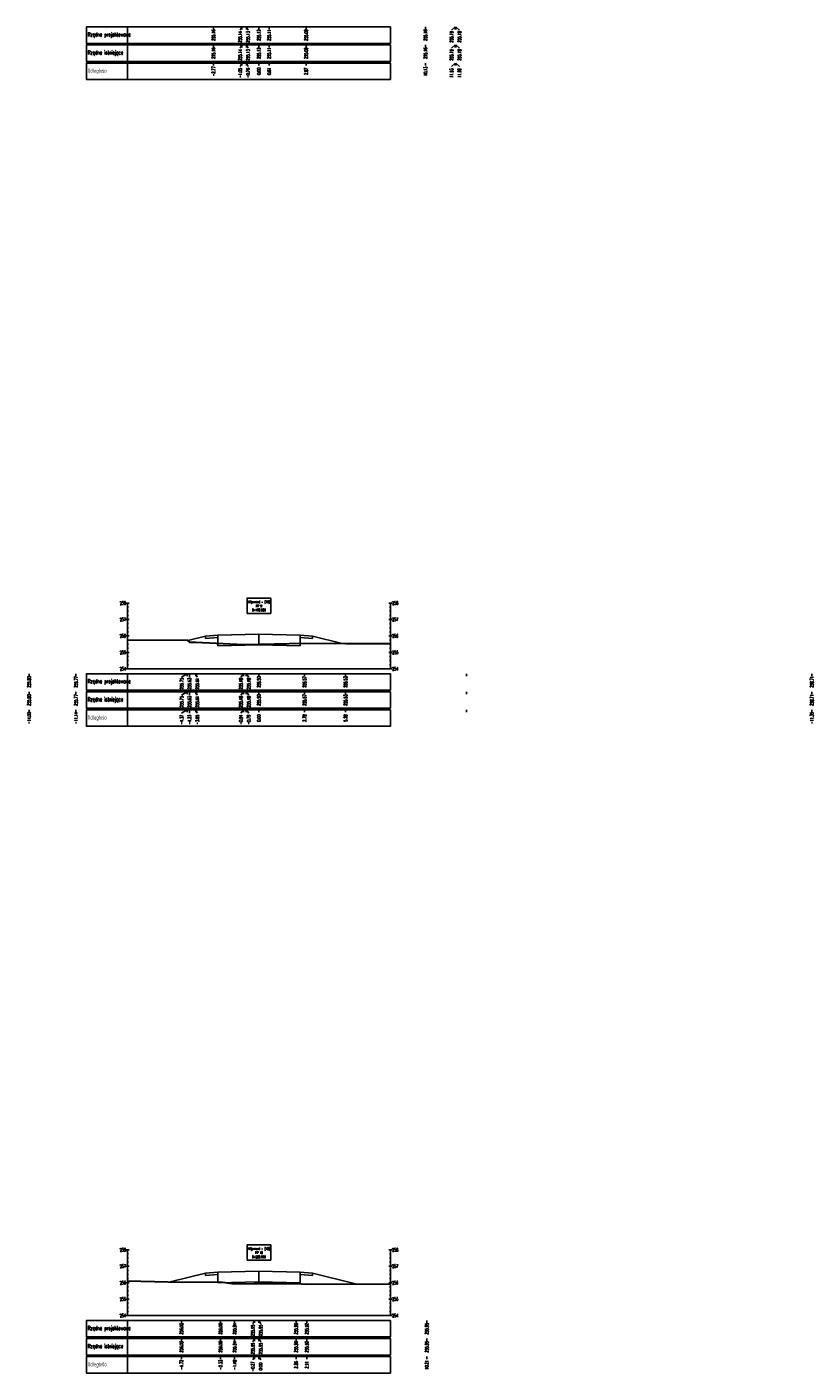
# Model space of a CAD drawing. Header units: metres. Extents: x 7443303 to 7445102, y 5636808 to 5638129.
# Tile 4 of 11: x 7444987 to 7445035, y 5637764 to 5637846. Entities that reach past the tile are written whole.
import ezdxf

# ---------------------------------------------------------------- set-up
doc = ezdxf.new("R2010")
doc.units = ezdxf.units.M
for name, color, linetype in [('C-ROAD-SCTN', 7, 'Continuous'), ('C-ROAD-SCTN-TEXT', 7, 'Continuous'), ('C-ROAD-SCTN-VIEW', 7, 'Continuous'), ('C-ROAD-SHAP', 32, 'Continuous')]:
    doc.layers.add(name, color=color, linetype=linetype)
doc.styles.add('MAT', font='simplex.shx', dxfattribs={"width": 0.6})

msp = doc.modelspace()

# ---------------------------------------------------------------- linework, layer by layer
at = {"layer": 'C-ROAD-SCTN', "color": 153, "linetype": 'Continuous', "lineweight": -3}
for p, q in [((7444997.128, 5637808.808), (7444998.217, 5637809.08)), ((7444998.217, 5637809.08), (7444998.967, 5637809.14)), ((7444998.217, 5637809.08), (7444998.218, 5637808.93)), ((7444998.218, 5637808.93), (7444998.967, 5637808.99)), ((7444998.967, 5637809.14), (7445001.467, 5637809.19)), ((7444998.967, 5637809.14), (7444998.967, 5637808.49)), ((7444998.967, 5637808.99), (7444998.967, 5637809.14)), ((7444998.967, 5637808.49), (7445001.467, 5637808.54)), ((7445001.467, 5637809.19), (7445003.967, 5637809.14)), ((7445001.467, 5637808.54), (7445001.467, 5637809.19)), ((7445001.467, 5637808.54), (7445003.967, 5637808.49)), ((7445003.967, 5637809.14), (7445003.967, 5637808.49)), ((7445003.967, 5637809.14), (7445004.717, 5637809.08)), ((7445003.967, 5637808.99), (7445003.967, 5637809.14)), ((7445003.967, 5637808.99), (7445004.716, 5637808.93)), ((7445004.717, 5637809.08), (7445004.716, 5637808.93)), ((7445004.717, 5637809.08), (7445006.53, 5637808.627)), ((7444996.054, 5637769.763), (7444998.217, 5637770.304)), ((7444998.217, 5637770.304), (7444998.967, 5637770.364)), ((7444998.217, 5637770.304), (7444998.218, 5637770.154)), ((7444998.218, 5637770.154), (7444998.967, 5637770.214)), ((7444998.967, 5637770.364), (7445001.467, 5637770.414)), ((7444998.967, 5637770.364), (7444998.967, 5637769.714)), ((7444998.967, 5637770.214), (7444998.967, 5637770.364)), ((7445001.467, 5637770.414), (7445003.967, 5637770.364)), ((7445001.467, 5637769.764), (7445001.467, 5637770.414)), ((7445003.967, 5637770.364), (7445003.967, 5637769.714)), ((7445003.967, 5637770.364), (7445004.717, 5637770.304)), ((7445003.967, 5637770.214), (7445003.967, 5637770.364)), ((7445003.967, 5637770.214), (7445004.716, 5637770.154)), ((7445004.717, 5637770.304), (7445004.716, 5637770.154)), ((7445004.717, 5637770.304), (7445007.346, 5637769.647)), ((7444998.967, 5637769.714), (7445001.467, 5637769.764)), ((7445001.467, 5637769.764), (7445003.967, 5637769.714))]:
    msp.add_line(p, q, dxfattribs=at)
at = {"layer": 'C-ROAD-SCTN', "color": 1, "linetype": 'Continuous', "lineweight": 30}
for points in [[(7444993.467, 5637808.848), (7444997.095, 5637808.835), (7444997.237, 5637808.715), (7444997.621, 5637808.701), (7445000.528, 5637808.567), (7445000.679, 5637808.57), (7445001.467, 5637808.59), (7445004.246, 5637808.66), (7445006.742, 5637808.624), (7445009.467, 5637808.62)], [(7444993.467, 5637769.827), (7444996.749, 5637769.746), (7444999.133, 5637769.777), (7444999.986, 5637769.655), (7445001.197, 5637769.666), (7445001.467, 5637769.667), (7445003.727, 5637769.673), (7445004.381, 5637769.636), (7445009.467, 5637769.654)]]:
    msp.add_lwpolyline(points, dxfattribs=at)
at = {"layer": 'C-ROAD-SCTN-TEXT', "color": 1, "linetype": 'Continuous', "lineweight": -3}
for p, q in [((7445000.415, 5637846.165), (7445000.322, 5637845.965)), ((7445000.705, 5637846.165), (7445000.799, 5637845.965)), ((7445013.402, 5637846.165), (7445013.191, 5637845.965)), ((7445013.457, 5637846.165), (7445013.668, 5637845.965)), ((7445000.415, 5637843.965), (7445000.322, 5637843.765)), ((7445000.705, 5637843.965), (7445000.799, 5637843.765)), ((7445013.402, 5637843.965), (7445013.191, 5637843.765)), ((7445013.457, 5637843.965), (7445013.668, 5637843.765)), ((7444997.095, 5637806.79), (7444996.76, 5637806.59)), ((7444997.237, 5637806.79), (7444997.237, 5637806.59)), ((7444997.621, 5637806.79), (7444997.714, 5637806.59)), ((7445000.528, 5637806.79), (7445000.365, 5637806.59)), ((7445000.679, 5637806.79), (7445000.842, 5637806.59)), ((7444997.095, 5637804.59), (7444996.76, 5637804.39)), ((7444997.237, 5637804.59), (7444997.237, 5637804.39)), ((7444997.621, 5637804.59), (7444997.714, 5637804.39)), ((7445000.528, 5637804.59), (7445000.365, 5637804.39)), ((7445000.679, 5637804.59), (7445000.842, 5637804.39)), ((7445001.197, 5637767.415), (7445001.094, 5637767.215)), ((7445001.467, 5637767.415), (7445001.571, 5637767.215)), ((7445001.197, 5637765.215), (7445001.094, 5637765.015)), ((7445001.467, 5637765.215), (7445001.571, 5637765.015))]:
    msp.add_line(p, q, dxfattribs=at)
at = {"layer": 'C-ROAD-SCTN-TEXT', "color": 7, "linetype": 'Continuous', "lineweight": -3}
for p, q in [((7445000.415, 5637845.065), (7445000.322, 5637844.865)), ((7445000.705, 5637845.065), (7445000.799, 5637844.865)), ((7445013.402, 5637845.065), (7445013.191, 5637844.865)), ((7445013.457, 5637845.065), (7445013.668, 5637844.865)), ((7444997.095, 5637805.69), (7444996.76, 5637805.49)), ((7444997.237, 5637805.69), (7444997.237, 5637805.49)), ((7444997.621, 5637805.69), (7444997.714, 5637805.49)), ((7445000.528, 5637805.69), (7445000.365, 5637805.49)), ((7445000.679, 5637805.69), (7445000.842, 5637805.49)), ((7445001.197, 5637766.315), (7445001.094, 5637766.115)), ((7445001.467, 5637766.315), (7445001.571, 5637766.115))]:
    msp.add_line(p, q, dxfattribs=at)
at = {"layer": 'C-ROAD-SCTN-VIEW', "color": 1, "linetype": 'Continuous', "lineweight": -3}
for p, q in [((7444998.698, 5637846.165), (7444998.698, 5637846.015)), ((7445000.415, 5637846.165), (7445000.415, 5637846.015)), ((7445000.705, 5637846.165), (7445000.705, 5637846.015)), ((7445001.467, 5637846.165), (7445001.467, 5637846.015)), ((7445002.081, 5637846.165), (7445002.081, 5637846.015)), ((7445004.335, 5637846.165), (7445004.335, 5637846.015)), ((7445011.601, 5637846.165), (7445011.601, 5637846.015)), ((7445013.402, 5637846.165), (7445013.402, 5637846.015)), ((7445013.457, 5637846.165), (7445013.457, 5637846.015)), ((7444998.698, 5637843.965), (7444998.698, 5637843.815)), ((7445000.415, 5637843.965), (7445000.415, 5637843.815)), ((7445000.705, 5637843.965), (7445000.705, 5637843.815)), ((7445001.467, 5637843.965), (7445001.467, 5637843.815)), ((7445002.081, 5637843.965), (7445002.081, 5637843.815)), ((7445004.335, 5637843.965), (7445004.335, 5637843.815)), ((7445011.601, 5637843.965), (7445011.601, 5637843.815)), ((7445013.402, 5637843.965), (7445013.402, 5637843.815)), ((7445013.457, 5637843.965), (7445013.457, 5637843.815)), ((7444987.47, 5637806.79), (7444987.47, 5637806.64)), ((7444990.328, 5637806.79), (7444990.328, 5637806.64)), ((7444997.095, 5637806.79), (7444997.095, 5637806.64)), ((7444997.237, 5637806.79), (7444997.237, 5637806.64)), ((7444997.621, 5637806.79), (7444997.621, 5637806.64)), ((7445000.528, 5637806.79), (7445000.528, 5637806.64)), ((7445000.679, 5637806.79), (7445000.679, 5637806.64)), ((7445001.467, 5637806.79), (7445001.467, 5637806.64)), ((7445004.246, 5637806.79), (7445004.246, 5637806.64)), ((7445006.742, 5637806.79), (7445006.742, 5637806.64)), ((7445014.094, 5637806.79), (7445014.094, 5637806.64)), ((7445035.121, 5637806.79), (7445035.121, 5637806.64)), ((7444987.47, 5637804.59), (7444987.47, 5637804.44)), ((7444990.328, 5637804.59), (7444990.328, 5637804.44)), ((7444997.095, 5637804.59), (7444997.095, 5637804.44)), ((7444997.237, 5637804.59), (7444997.237, 5637804.44)), ((7444997.621, 5637804.59), (7444997.621, 5637804.44)), ((7445000.528, 5637804.59), (7445000.528, 5637804.44)), ((7445000.679, 5637804.59), (7445000.679, 5637804.44)), ((7445001.467, 5637804.59), (7445001.467, 5637804.44)), ((7445004.246, 5637804.59), (7445004.246, 5637804.44)), ((7445006.742, 5637804.59), (7445006.742, 5637804.44)), ((7445014.094, 5637804.59), (7445014.094, 5637804.44)), ((7445035.121, 5637804.59), (7445035.121, 5637804.44)), ((7444996.749, 5637767.415), (7444996.749, 5637767.265)), ((7444999.133, 5637767.415), (7444999.133, 5637767.265)), ((7444999.986, 5637767.415), (7444999.986, 5637767.265)), ((7445001.197, 5637767.415), (7445001.197, 5637767.265)), ((7445001.467, 5637767.415), (7445001.467, 5637767.265)), ((7445003.727, 5637767.415), (7445003.727, 5637767.265)), ((7445004.381, 5637767.415), (7445004.381, 5637767.265)), ((7445011.679, 5637767.415), (7445011.679, 5637767.265)), ((7444996.749, 5637765.215), (7444996.749, 5637765.065)), ((7444999.133, 5637765.215), (7444999.133, 5637765.065)), ((7444999.986, 5637765.215), (7444999.986, 5637765.065)), ((7445001.197, 5637765.215), (7445001.197, 5637765.065)), ((7445001.467, 5637765.215), (7445001.467, 5637765.065)), ((7445003.727, 5637765.215), (7445003.727, 5637765.065)), ((7445004.381, 5637765.215), (7445004.381, 5637765.065)), ((7445011.679, 5637765.215), (7445011.679, 5637765.065))]:
    msp.add_line(p, q, dxfattribs=at)
at = {"layer": 'C-ROAD-SCTN-VIEW', "color": 7, "linetype": 'Continuous', "lineweight": -3}
for p, q in [((7444998.698, 5637845.065), (7444998.698, 5637844.915)), ((7445000.415, 5637845.065), (7445000.415, 5637844.915)), ((7445000.705, 5637845.065), (7445000.705, 5637844.915)), ((7445001.467, 5637845.065), (7445001.467, 5637844.915)), ((7445002.081, 5637845.065), (7445002.081, 5637844.915)), ((7445004.335, 5637845.065), (7445004.335, 5637844.915)), ((7445011.601, 5637845.065), (7445011.601, 5637844.915)), ((7445013.402, 5637845.065), (7445013.402, 5637844.915)), ((7445013.457, 5637845.065), (7445013.457, 5637844.915)), ((7444993.367, 5637811.09), (7444993.567, 5637811.09)), ((7444993.467, 5637807.09), (7444993.467, 5637811.09)), ((7445009.367, 5637811.09), (7445009.567, 5637811.09)), ((7445009.467, 5637807.09), (7445009.467, 5637811.09)), ((7444993.367, 5637810.09), (7444993.567, 5637810.09)), ((7444993.417, 5637810.84), (7444993.517, 5637810.84)), ((7444993.417, 5637810.59), (7444993.517, 5637810.59)), ((7444993.417, 5637810.34), (7444993.517, 5637810.34)), ((7445009.367, 5637810.09), (7445009.567, 5637810.09)), ((7445009.417, 5637810.84), (7445009.517, 5637810.84)), ((7445009.417, 5637810.59), (7445009.517, 5637810.59)), ((7445009.417, 5637810.34), (7445009.517, 5637810.34)), ((7444993.417, 5637809.84), (7444993.517, 5637809.84)), ((7444993.417, 5637809.59), (7444993.517, 5637809.59)), ((7444993.417, 5637809.34), (7444993.517, 5637809.34)), ((7445009.417, 5637809.84), (7445009.517, 5637809.84)), ((7445009.417, 5637809.59), (7445009.517, 5637809.59)), ((7445009.417, 5637809.34), (7445009.517, 5637809.34)), ((7444993.367, 5637809.09), (7444993.567, 5637809.09)), ((7444993.417, 5637808.84), (7444993.517, 5637808.84)), ((7444993.417, 5637808.59), (7444993.517, 5637808.59)), ((7445009.367, 5637809.09), (7445009.567, 5637809.09)), ((7445009.417, 5637808.84), (7445009.517, 5637808.84)), ((7445009.417, 5637808.59), (7445009.517, 5637808.59)), ((7444993.367, 5637808.09), (7444993.567, 5637808.09)), ((7444993.417, 5637808.34), (7444993.517, 5637808.34)), ((7444993.417, 5637807.84), (7444993.517, 5637807.84)), ((7445009.367, 5637808.09), (7445009.567, 5637808.09)), ((7445009.417, 5637808.34), (7445009.517, 5637808.34)), ((7445009.417, 5637807.84), (7445009.517, 5637807.84)), ((7444993.367, 5637807.09), (7445009.567, 5637807.09)), ((7444993.417, 5637807.59), (7444993.517, 5637807.59)), ((7444993.417, 5637807.34), (7444993.517, 5637807.34)), ((7445009.417, 5637807.59), (7445009.517, 5637807.59)), ((7445009.417, 5637807.34), (7445009.517, 5637807.34)), ((7444987.47, 5637805.69), (7444987.47, 5637805.54)), ((7444990.328, 5637805.69), (7444990.328, 5637805.54)), ((7444997.095, 5637805.69), (7444997.095, 5637805.54)), ((7444997.237, 5637805.69), (7444997.237, 5637805.54)), ((7444997.621, 5637805.69), (7444997.621, 5637805.54)), ((7445000.528, 5637805.69), (7445000.528, 5637805.54)), ((7445000.679, 5637805.69), (7445000.679, 5637805.54)), ((7445001.467, 5637805.69), (7445001.467, 5637805.54)), ((7445004.246, 5637805.69), (7445004.246, 5637805.54)), ((7445006.742, 5637805.69), (7445006.742, 5637805.54)), ((7445014.094, 5637805.69), (7445014.094, 5637805.54)), ((7445035.121, 5637805.69), (7445035.121, 5637805.54)), ((7444993.367, 5637771.715), (7444993.567, 5637771.715)), ((7444993.467, 5637767.715), (7444993.467, 5637771.715)), ((7445009.367, 5637771.715), (7445009.567, 5637771.715)), ((7445009.467, 5637767.715), (7445009.467, 5637771.715)), ((7444993.417, 5637771.465), (7444993.517, 5637771.465)), ((7444993.417, 5637771.215), (7444993.517, 5637771.215)), ((7444993.417, 5637770.965), (7444993.517, 5637770.965)), ((7445009.417, 5637771.465), (7445009.517, 5637771.465)), ((7445009.417, 5637771.215), (7445009.517, 5637771.215)), ((7445009.417, 5637770.965), (7445009.517, 5637770.965)), ((7444993.367, 5637770.715), (7444993.567, 5637770.715)), ((7444993.417, 5637770.465), (7444993.517, 5637770.465)), ((7444993.417, 5637770.215), (7444993.517, 5637770.215)), ((7444993.417, 5637769.965), (7444993.517, 5637769.965)), ((7445009.367, 5637770.715), (7445009.567, 5637770.715)), ((7445009.417, 5637770.465), (7445009.517, 5637770.465)), ((7445009.417, 5637770.215), (7445009.517, 5637770.215)), ((7445009.417, 5637769.965), (7445009.517, 5637769.965)), ((7444993.367, 5637769.715), (7444993.567, 5637769.715)), ((7444993.417, 5637769.465), (7444993.517, 5637769.465)), ((7444993.417, 5637769.215), (7444993.517, 5637769.215)), ((7445009.367, 5637769.715), (7445009.567, 5637769.715)), ((7445009.417, 5637769.465), (7445009.517, 5637769.465)), ((7445009.417, 5637769.215), (7445009.517, 5637769.215)), ((7444993.367, 5637768.715), (7444993.567, 5637768.715)), ((7444993.417, 5637768.965), (7444993.517, 5637768.965)), ((7444993.417, 5637768.465), (7444993.517, 5637768.465)), ((7445009.367, 5637768.715), (7445009.567, 5637768.715)), ((7445009.417, 5637768.965), (7445009.517, 5637768.965)), ((7445009.417, 5637768.465), (7445009.517, 5637768.465)), ((7444993.367, 5637767.715), (7445009.567, 5637767.715)), ((7444993.417, 5637768.215), (7444993.517, 5637768.215)), ((7444993.417, 5637767.965), (7444993.517, 5637767.965)), ((7445009.417, 5637768.215), (7445009.517, 5637768.215)), ((7445009.417, 5637767.965), (7445009.517, 5637767.965)), ((7444996.749, 5637766.315), (7444996.749, 5637766.165)), ((7444999.133, 5637766.315), (7444999.133, 5637766.165)), ((7444999.986, 5637766.315), (7444999.986, 5637766.165)), ((7445001.197, 5637766.315), (7445001.197, 5637766.165)), ((7445001.467, 5637766.315), (7445001.467, 5637766.165)), ((7445003.727, 5637766.315), (7445003.727, 5637766.165)), ((7445004.381, 5637766.315), (7445004.381, 5637766.165)), ((7445011.679, 5637766.315), (7445011.679, 5637766.165))]:
    msp.add_line(p, q, dxfattribs=at)
at = {"layer": 'C-ROAD-SCTN-VIEW', "color": 1, "linetype": 'Continuous', "lineweight": -3}
for points in [[(7444993.467, 5637845.165), (7444993.467, 5637846.165), (7444990.967, 5637846.165), (7444990.967, 5637845.165)], [(7444993.467, 5637845.165), (7445009.467, 5637845.165), (7445009.467, 5637846.165), (7444993.467, 5637846.165)], [(7444993.467, 5637842.965), (7444993.467, 5637843.965), (7444990.967, 5637843.965), (7444990.967, 5637842.965)], [(7444993.467, 5637842.965), (7445009.467, 5637842.965), (7445009.467, 5637843.965), (7444993.467, 5637843.965)], [(7444993.467, 5637805.79), (7444993.467, 5637806.79), (7444990.967, 5637806.79), (7444990.967, 5637805.79)], [(7444993.467, 5637805.79), (7445009.467, 5637805.79), (7445009.467, 5637806.79), (7444993.467, 5637806.79)], [(7444993.467, 5637803.59), (7444993.467, 5637804.59), (7444990.967, 5637804.59), (7444990.967, 5637803.59)], [(7444993.467, 5637803.59), (7445009.467, 5637803.59), (7445009.467, 5637804.59), (7444993.467, 5637804.59)], [(7444993.467, 5637766.415), (7444993.467, 5637767.415), (7444990.967, 5637767.415), (7444990.967, 5637766.415)], [(7444993.467, 5637766.415), (7445009.467, 5637766.415), (7445009.467, 5637767.415), (7444993.467, 5637767.415)], [(7444993.467, 5637764.215), (7444993.467, 5637765.215), (7444990.967, 5637765.215), (7444990.967, 5637764.215)], [(7444993.467, 5637764.215), (7445009.467, 5637764.215), (7445009.467, 5637765.215), (7444993.467, 5637765.215)]]:
    msp.add_3dface(points, dxfattribs=at)
at = {"layer": 'C-ROAD-SCTN-VIEW', "color": 7, "linetype": 'Continuous', "lineweight": -3}
for points in [[(7444993.467, 5637844.065), (7444993.467, 5637845.065), (7444990.967, 5637845.065), (7444990.967, 5637844.065)], [(7444993.467, 5637844.065), (7445009.467, 5637844.065), (7445009.467, 5637845.065), (7444993.467, 5637845.065)], [(7445000.746, 5637810.465), (7445002.187, 5637810.465), (7445002.187, 5637811.394), (7445000.746, 5637811.394)], [(7444993.467, 5637804.69), (7444993.467, 5637805.69), (7444990.967, 5637805.69), (7444990.967, 5637804.69)], [(7444993.467, 5637804.69), (7445009.467, 5637804.69), (7445009.467, 5637805.69), (7444993.467, 5637805.69)], [(7445000.746, 5637771.09), (7445002.187, 5637771.09), (7445002.187, 5637772.019), (7445000.746, 5637772.019)], [(7444993.467, 5637765.315), (7444993.467, 5637766.315), (7444990.967, 5637766.315), (7444990.967, 5637765.315)], [(7444993.467, 5637765.315), (7445009.467, 5637765.315), (7445009.467, 5637766.315), (7444993.467, 5637766.315)]]:
    msp.add_3dface(points, dxfattribs=at)
at = {"layer": 'C-ROAD-SHAP', "color": 32, "linetype": 'Continuous', "lineweight": -3}
for p, q in [((7444998.967, 5637809.14), (7444998.217, 5637809.08)), ((7444998.217, 5637809.08), (7444998.218, 5637808.93)), ((7444998.218, 5637808.93), (7444998.967, 5637808.99)), ((7445001.467, 5637809.19), (7444998.967, 5637809.14)), ((7444998.967, 5637809.14), (7444998.967, 5637808.49)), ((7444998.967, 5637808.99), (7444998.967, 5637809.14)), ((7444998.967, 5637808.49), (7445001.467, 5637808.54)), ((7445001.467, 5637809.19), (7445003.967, 5637809.14)), ((7445001.467, 5637808.54), (7445001.467, 5637809.19)), ((7445003.967, 5637808.49), (7445001.467, 5637808.54)), ((7445003.967, 5637809.14), (7445003.967, 5637808.49)), ((7445003.967, 5637809.14), (7445004.717, 5637809.08)), ((7445003.967, 5637808.99), (7445003.967, 5637809.14)), ((7445004.716, 5637808.93), (7445003.967, 5637808.99)), ((7445004.717, 5637809.08), (7445004.716, 5637808.93)), ((7444998.967, 5637770.364), (7444998.217, 5637770.304)), ((7444998.217, 5637770.304), (7444998.218, 5637770.154)), ((7444998.218, 5637770.154), (7444998.967, 5637770.214)), ((7445001.467, 5637770.414), (7444998.967, 5637770.364)), ((7444998.967, 5637770.364), (7444998.967, 5637769.714)), ((7444998.967, 5637770.214), (7444998.967, 5637770.364)), ((7445001.467, 5637770.414), (7445003.967, 5637770.364)), ((7445001.467, 5637769.764), (7445001.467, 5637770.414)), ((7445003.967, 5637770.364), (7445003.967, 5637769.714)), ((7445003.967, 5637770.364), (7445004.717, 5637770.304)), ((7445003.967, 5637770.214), (7445003.967, 5637770.364)), ((7445004.716, 5637770.154), (7445003.967, 5637770.214)), ((7445004.717, 5637770.304), (7445004.716, 5637770.154)), ((7444998.967, 5637769.714), (7445001.467, 5637769.764)), ((7445003.967, 5637769.714), (7445001.467, 5637769.764))]:
    msp.add_line(p, q, dxfattribs=at)

# ---------------------------------------------------------------- texts
at = {"layer": 'C-ROAD-SCTN-TEXT', "color": 1, "linetype": 'Continuous', "lineweight": -3, "char_height": 0.2, "attachment_point": 5, "rotation": 90, "style": 'MAT'}
for s, insert in [('255.16', (7444998.698, 5637845.665)), ('255.14', (7445000.322, 5637845.565)), ('255.13', (7445000.799, 5637845.565)), ('255.12', (7445001.467, 5637845.665)), ('255.11', (7445002.081, 5637845.665)), ('255.09', (7445004.335, 5637845.665)), ('255.16', (7445011.601, 5637845.665)), ('255.19', (7445013.191, 5637845.565)), ('255.18', (7445013.668, 5637845.565)), ('-2.77', (7444998.698, 5637843.465)), ('0.00', (7445001.467, 5637843.465)), ('0.61', (7445002.081, 5637843.465)), ('2.87', (7445004.335, 5637843.465)), ('10.13', (7445011.601, 5637843.465)), ('11.93', (7445013.191, 5637843.365)), ('11.99', (7445013.668, 5637843.365)), ('-1.05', (7445000.322, 5637843.365)), ('-0.76', (7445000.799, 5637843.365)), ('255.80', (7444987.47, 5637806.29)), ('255.77', (7444990.328, 5637806.29)), ('255.75', (7444996.76, 5637806.19)), ('255.63', (7444997.237, 5637806.19)), ('255.61', (7444997.714, 5637806.19)), ('255.48', (7445000.365, 5637806.19)), ('255.48', (7445000.842, 5637806.19)), ('255.50', (7445001.467, 5637806.29)), ('255.57', (7445004.246, 5637806.29)), ('255.53', (7445006.742, 5637806.29)), ('258.71', (7445035.121, 5637806.29)), ('-14.00', (7444987.47, 5637804.09)), ('-11.14', (7444990.328, 5637804.09)), ('0.00', (7445001.467, 5637804.09)), ('2.78', (7445004.246, 5637804.09)), ('5.28', (7445006.742, 5637804.09)), ('-11.35', (7445035.121, 5637804.09)), ('-4.37', (7444996.76, 5637803.99)), ('-4.23', (7444997.237, 5637803.99)), ('-3.85', (7444997.714, 5637803.99)), ('-0.94', (7445000.365, 5637803.99)), ('-0.79', (7445000.842, 5637803.99)), ('256.03', (7444996.749, 5637766.915)), ('256.06', (7444999.133, 5637766.915)), ('255.94', (7444999.986, 5637766.915)), ('255.95', (7445001.094, 5637766.815)), ('255.95', (7445001.571, 5637766.815)), ('255.96', (7445003.727, 5637766.915)), ('255.92', (7445004.381, 5637766.915)), ('255.95', (7445011.679, 5637766.915)), ('-4.72', (7444996.749, 5637764.715)), ('-2.33', (7444999.133, 5637764.715)), ('-1.48', (7444999.986, 5637764.715)), ('10.21', (7445011.679, 5637764.715)), ('-0.27', (7445001.094, 5637764.615)), ('0.00', (7445001.571, 5637764.615)), ('2.26', (7445003.727, 5637764.715)), ('2.91', (7445004.381, 5637764.715))]:
    msp.add_mtext(s, dxfattribs=dict(at, insert=insert))
at = {"layer": 'C-ROAD-SCTN-TEXT', "color": 7, "linetype": 'Continuous', "lineweight": -3, "char_height": 0.2, "attachment_point": 5, "rotation": 90, "style": 'MAT'}
for s, insert in [('255.16', (7444998.698, 5637844.565)), ('255.14', (7445000.322, 5637844.465)), ('255.13', (7445000.799, 5637844.465)), ('255.12', (7445001.467, 5637844.565)), ('255.11', (7445002.081, 5637844.565)), ('255.09', (7445004.335, 5637844.565)), ('255.16', (7445011.601, 5637844.565)), ('255.19', (7445013.191, 5637844.465)), ('255.18', (7445013.668, 5637844.465)), ('255.80', (7444987.47, 5637805.19)), ('255.77', (7444990.328, 5637805.19)), ('255.75', (7444996.76, 5637805.09)), ('255.63', (7444997.237, 5637805.09)), ('255.61', (7444997.714, 5637805.09)), ('255.48', (7445000.365, 5637805.09)), ('255.48', (7445000.842, 5637805.09)), ('255.50', (7445001.467, 5637805.19)), ('255.57', (7445004.246, 5637805.19)), ('255.53', (7445006.742, 5637805.19)), ('258.71', (7445035.121, 5637805.19)), ('256.03', (7444996.749, 5637765.815)), ('256.06', (7444999.133, 5637765.815)), ('255.94', (7444999.986, 5637765.815)), ('255.95', (7445001.094, 5637765.715)), ('255.95', (7445001.571, 5637765.715)), ('255.96', (7445003.727, 5637765.815)), ('255.92', (7445004.381, 5637765.815)), ('255.95', (7445011.679, 5637765.815))]:
    msp.add_mtext(s, dxfattribs=dict(at, insert=insert))
at = {"layer": 'C-ROAD-SCTN-VIEW', "color": 1, "linetype": 'Continuous', "lineweight": -3, "char_height": 0.25, "attachment_point": 4, "style": 'MAT'}
for s, insert in [('Rzędne projektowane', (7444991.042, 5637845.665)), ('Odległości', (7444991.042, 5637843.465)), ('Rzędne projektowane', (7444991.042, 5637806.29)), ('Odległości', (7444991.042, 5637804.09)), ('Rzędne projektowane', (7444991.042, 5637766.915)), ('Odległości', (7444991.042, 5637764.715))]:
    msp.add_mtext(s, dxfattribs=dict(at, insert=insert))
at = {"layer": 'C-ROAD-SCTN-VIEW', "color": 7, "linetype": 'Continuous', "lineweight": -3, "style": 'MAT'}
for s, insert, char_height, attachment_point in [('Rzędne istniejące', (7444991.042, 5637844.565), 0.25, 4), ('258', (7444993.367, 5637811.09), 0.2, 6), ('Alignment - (10)\\PPP 9\\P0+180.000', (7445001.467, 5637810.59), 0.15, 8), ('258', (7445009.567, 5637811.09), 0.2, 4), ('257', (7444993.367, 5637810.09), 0.2, 6), ('257', (7445009.567, 5637810.09), 0.2, 4), ('256', (7444993.367, 5637809.09), 0.2, 6), ('256', (7445009.567, 5637809.09), 0.2, 4), ('255', (7444993.367, 5637808.09), 0.2, 6), ('255', (7445009.567, 5637808.09), 0.2, 4), ('254', (7444993.367, 5637807.09), 0.2, 6), ('254', (7445009.567, 5637807.09), 0.2, 4), ('Rzędne istniejące', (7444991.042, 5637805.19), 0.25, 4), ('258', (7444993.367, 5637771.715), 0.2, 6), ('Alignment - (10)\\PPP 10\\P0+200.000', (7445001.467, 5637771.215), 0.15, 8), ('258', (7445009.567, 5637771.715), 0.2, 4), ('257', (7444993.367, 5637770.715), 0.2, 6), ('257', (7445009.567, 5637770.715), 0.2, 4), ('256', (7444993.367, 5637769.715), 0.2, 6), ('256', (7445009.567, 5637769.715), 0.2, 4), ('255', (7444993.367, 5637768.715), 0.2, 6), ('255', (7445009.567, 5637768.715), 0.2, 4), ('254', (7444993.367, 5637767.715), 0.2, 6), ('254', (7445009.567, 5637767.715), 0.2, 4), ('Rzędne istniejące', (7444991.042, 5637765.815), 0.25, 4)]:
    msp.add_mtext(s, dxfattribs=dict(at, insert=insert, char_height=char_height, attachment_point=attachment_point))

doc.saveas('drawing.dxf')
